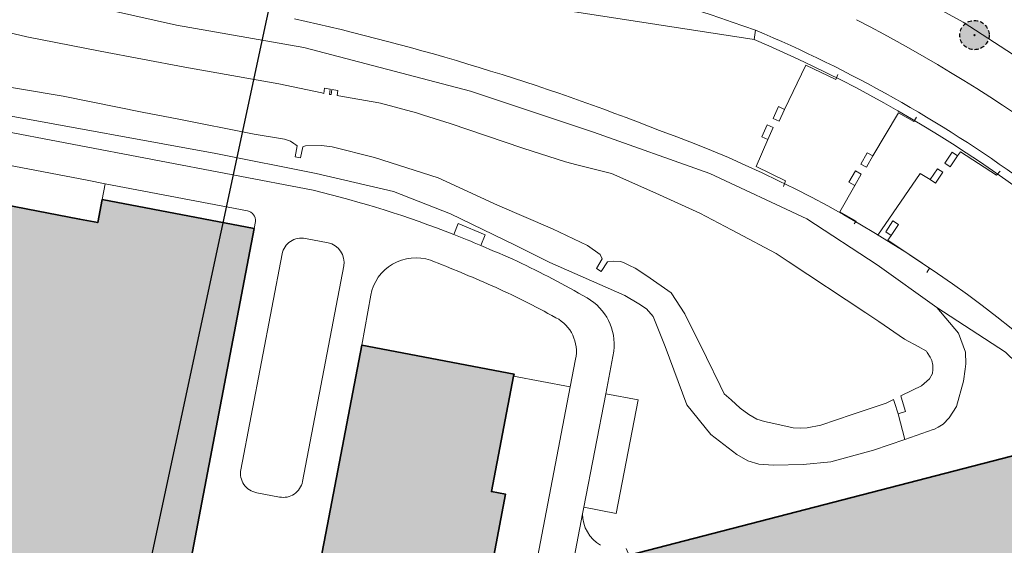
# Model space of a CAD drawing. Header units: metres. Extents: x 147053 to 148259, y 410382 to 411354.
# Tile 10 of 37: x 147345 to 147496, y 410752 to 410833. Entities that reach past the tile are written whole.
import ezdxf

# ---------------------------------------------------------------- set-up
doc = ezdxf.new("R2010")
doc.units = ezdxf.units.M
doc.linetypes.add('HIDDEN', pattern=[9.525, 6.35, -3.175])
doc.layers.add('B-WE-GR-BOOM-A', color=7, linetype='Continuous', lineweight=25, true_color=0x4c994c)
for name, color, linetype, lineweight in [('B-WE-GR-BOOM-S', 90, 'Continuous', 25), ('B-WE-OG-BEBOUWING-GV', 7, 'Continuous', 35), ('B-WE-OG-TERREIN_CULTUURSCHEIDING-GV', 7, 'Continuous', 18), ('B-WE-OG-TERREIN_ERF-GV', 7, 'Continuous', 18), ('B-WE-OG-WATER-GV', 130, 'Continuous', 18), ('B-WE-OG-WATER_SLOOT-GV', 120, 'Continuous', 18), ('B-WE-VH-VERHARDING_ASFALT-GV', 252, 'Continuous', 18), ('B-WE-VH-VERHARDING_BETON-GV', 252, 'Continuous', 18), ('B-WE-VH-VERHARDING_BETONSTRAATSTEEN-GV', 252, 'Continuous', 18), ('B-WE-VH-VERHARDING_TEGEL-GV', 252, 'Continuous', 18), ('B-WE-VW-VRI-G', 160, 'Continuous', 18)]:
    doc.layers.add(name, color=color, linetype=linetype, lineweight=lineweight)
doc.layers.add('N-WE-VH-VERHARDING-AP_BEBOUWING', color=7, linetype='Continuous', true_color=0xe7e2d0)

# ---------------------------------------------------------------- blocks, each defined once
blk = doc.blocks.new('bestaande boom')
at = {"layer": 'B-WE-GR-BOOM-A', "transparency": 33554457}
h = blk.add_hatch(color=256, dxfattribs=at)
h.dxf.hatch_style = 1
edge = h.paths.add_edge_path()
edge.add_arc((0, 0), 2.24, 0, 360)
edge = h.paths.add_edge_path(flags=17)
edge.add_arc((0, 0), 0.088, 0, 360)
at = {"linetype": 'HIDDEN', "ltscale": 0.1}
blk.add_circle((0, 0), 2.24, dxfattribs=at)
at = {"linetype": 'Continuous'}
blk.add_circle((0, 0), 0.088, dxfattribs=at)

msp = doc.modelspace()

# ---------------------------------------------------------------- hatches: boundary and pattern name
at = {"layer": 'N-WE-VH-VERHARDING-AP_BEBOUWING', "linetype": 'ByBlock'}
h = msp.add_hatch(color=256, dxfattribs=at)
h.paths.add_polyline_path([(147383.53, 410711.51), (147364.38, 410715.19), (147365.1, 410718.95), (147369.78, 410743.42), (147369.89, 410743.99), (147372.56, 410757.95), (147380.78, 410800.92), (147357.53, 410805.39), (147356.85, 410801.84), (147354.06, 410802.38), (147337.69, 410805.51), (147338.36, 410809.02), (147315.14, 410813.49), (147298.72, 410727.7), (147297.51, 410721.42), (147294.23, 410704.25), (147285.23, 410657.24), (147259.16, 410662.3), (147259.16, 410662.3), (147245.61, 410664.93), (147245.71, 410665.45), (147250.96, 410692.58), (147246.45, 410693.53), (147241.22, 410666.52), (147241.18, 410666.33), (147240.45, 410662.56), (147258.46, 410658.9), (147284.58, 410653.87), (147278.4, 410621.6), (147301.71, 410617.15), (147302.47, 410621.11), (147321.6, 410617.45), (147320.84, 410613.49), (147344.08, 410609.03), (147350.25, 410641.29), (147369.4, 410637.66)])
h.paths.add_polyline_path([(147329.48, 410762.53), (147342.05, 410760.11), (147339.95, 410749.13), (147334.55, 410720.89), (147321.99, 410723.3), (147327.38, 410751.54)], flags=16)
h.paths.add_polyline_path([(147320.77, 410716.93), (147339.92, 410713.27), (147334.3, 410683.9), (147316.5, 410694.54)], flags=16)
h.paths.add_polyline_path([(147308.66, 410653.49), (147315.43, 410688.96), (147325.12, 410681.5), (147333.26, 410678.45), (147327.77, 410649.74)], flags=16)
h.paths.add_polyline_path([(147325.58, 410638.28), (147322.44, 410621.87), (147303.3, 410625.46), (147306.46, 410641.99)], flags=16)
h.paths.add_polyline_path([(147376.56, 410675.07), (147357.38, 410678.57), (147363.17, 410708.88), (147382.33, 410705.22)], flags=16)
h.paths.add_polyline_path([(147370.16, 410641.62), (147351.03, 410645.38), (147355.76, 410670.14), (147374.3, 410663.28)], flags=17)
msp.add_hatch(color=256, dxfattribs=at).paths.add_polyline_path([(147420.47, 410778.35), (147420.53, 410778.66), (147397.23, 410783.1), (147391.72, 410754.29), (147389.05, 410740.32), (147388.93, 410739.75), (147384.26, 410715.29), (147383.53, 410711.51), (147382.33, 410705.22), (147376.56, 410675.07), (147374.3, 410663.28), (147370.16, 410641.62), (147393.42, 410637.23), (147394.03, 410640.38), (147401.29, 410642.57), (147403.09, 410651.87), (147406.79, 410671.06), (147400.15, 410672.34), (147409.57, 410721.48), (147415.86, 410720.28), (147420.56, 410744.8), (147417.12, 410745.46), (147417.77, 410748.84), (147417.08, 410748.97), (147419.24, 410760.26), (147417.08, 410760.68)], flags=17)
msp.add_hatch(color=256, dxfattribs=at).paths.add_polyline_path([(147470.92, 410717.98), (147473.3, 410718.59), (147474.81, 410718.98), (147519.04, 410730.42), (147502.13, 410767.53), (147438.13, 410750.93), (147455.04, 410713.87), (147460.55, 410715.29), (147463.16, 410715.97), (147464.14, 410716.22), (147466.56, 410716.85), (147467.55, 410717.1), (147469.94, 410717.72)])

# ---------------------------------------------------------------- linework, layer by layer
at = {"layer": 'B-WE-OG-BEBOUWING-GV', "flags": 128}
msp.add_lwpolyline([(147369.4, 410637.66), (147383.53, 410711.51), (147364.38, 410715.19), (147365.1, 410718.95), (147369.78, 410743.42), (147369.89, 410743.99), (147372.56, 410757.95), (147380.78, 410800.92), (147357.53, 410805.39), (147356.85, 410801.84), (147354.06, 410802.38), (147337.69, 410805.51), (147338.36, 410809.02), (147315.14, 410813.49), (147298.72, 410727.7), (147297.51, 410721.42), (147294.23, 410704.25), (147285.23, 410657.24)], dxfattribs=at)
at = {"layer": 'B-WE-OG-BEBOUWING-GV'}
msp.add_lwpolyline([(147403.09, 410651.87), (147406.79, 410671.06), (147400.15, 410672.34), (147409.57, 410721.48), (147415.86, 410720.28), (147420.56, 410744.8), (147417.12, 410745.46), (147417.77, 410748.84), (147417.08, 410748.97), (147419.24, 410760.26), (147417.08, 410760.68), (147420.47, 410778.35), (147420.53, 410778.66), (147397.23, 410783.1), (147391.72, 410754.29), (147389.05, 410740.32), (147388.93, 410739.75), (147384.26, 410715.29), (147383.53, 410711.51), (147382.33, 410705.22), (147376.56, 410675.07), (147374.3, 410663.28)], dxfattribs=at)
msp.add_lwpolyline([(147470.92, 410717.98), (147473.3, 410718.59), (147474.81, 410718.98), (147519.04, 410730.42), (147502.13, 410767.53), (147438.13, 410750.93), (147455.04, 410713.87), (147460.55, 410715.29), (147463.16, 410715.97), (147464.14, 410716.22), (147466.56, 410716.85), (147467.55, 410717.1), (147469.94, 410717.72)], close=True, dxfattribs=at)
at = {"layer": 'B-WE-OG-TERREIN_CULTUURSCHEIDING-GV'}
for points in [[(147217.27, 410861.66), (147237.83, 410859.32), (147264.04, 410854.6), (147291.14, 410848.58), (147320.67, 410842.77), (147348.4, 410836.71), (147368.91, 410832.05), (147388.39, 410828.62), (147413.85, 410821.98), (147432.7, 410815.67), (147450.49, 410809.38), (147465.32, 410802.4), (147476.08, 410795.4), (147485.21, 410788.85), (147495.71, 410782.03), (147544.72, 410734.42)], [(147576.6, 410778.01), (147572.62, 410775.74), (147567.55, 410774.58), (147566.89, 410774.59), (147561.03, 410774.75), (147556.84, 410776.31), (147550.45, 410780.28), (147550.3, 410780.38), (147534.89, 410795.4), (147529.53, 410800.78), (147523.13, 410807.2), (147516.87, 410812.36), (147515.5, 410813.49), (147514.58, 410814.28), (147507.28, 410820.56), (147498.15, 410826.74), (147497.82, 410826.96), (147489.23, 410832.54), (147476.45, 410839.55)], [(147427.49, 410834.45), (147457.25, 410829.85), (147457.46, 410831.3)]]:
    msp.add_lwpolyline(points, dxfattribs=at)
for points in [[(147457.46, 410831.3, 0.040181), (147399.53, 410846.63)], [(147442.8, 410815.96, 0.038717), (147386.95, 410833.04)], [(147472.93, 410832.9, -0.075253), (147533.61, 410788.77)], [(147517.12, 410766.34, 0.121271), (147442.8, 410815.96)]]:
    msp.add_lwpolyline(points, format="xyb", dxfattribs=at)
at = {"layer": 'B-WE-OG-TERREIN_ERF-GV'}
for points in [[(147316.04, 410820.89), (147389.82, 410806.79)], [(147495.71, 410782.03), (147485.21, 410788.85), (147488.52, 410784.93), (147489.57, 410782.02), (147489.62, 410780.24), (147489.52, 410779.42), (147489.29, 410777.56), (147488.23, 410773.72), (147487.11, 410771.96), (147486.19, 410771), (147485.39, 410770.54), (147484.85, 410770.23), (147484.66, 410770.16), (147480.31, 410768.66), (147475.5, 410767), (147468.98, 410765.25), (147464.77, 410764.84), (147460.22, 410764.73), (147457.96, 410764.89), (147456.3, 410765.4), (147454.61, 410766.33), (147450.63, 410769.42), (147446.97, 410773.95), (147443.64, 410782.89), (147441.79, 410787.46), (147440.78, 410788.64), (147439.62, 410789.42), (147437.47, 410790.69), (147426.02, 410795.73), (147420.69, 410798.4), (147410.83, 410803.2), (147402.08, 410806.58), (147390.27, 410809.37), (147374.92, 410812.42), (147341.91, 410818.43)], [(147379.76, 410803.64), (147357.98, 410807.78), (147357.53, 410805.39), (147380.78, 410800.92)], [(147380.78, 410800.92), (147380.98, 410801.99)], [(147411.3, 410800.04), (147411.96, 410801.68), (147416.12, 410799.96), (147415.45, 410798.33)], [(147392.08, 410798.76), (147388.61, 410799.42)], [(147385.05, 410797.04), (147378.74, 410764.02)], [(147388.17, 410762.22), (147394.48, 410795.2)], [(147398.61, 410790.71), (147397.23, 410783.1), (147420.53, 410778.66), (147420.47, 410778.35), (147429.11, 410776.71), (147429.94, 410780.92)], [(147435.78, 410782.16), (147434.56, 410775.65), (147439.5, 410774.69), (147436.15, 410757.33), (147431.21, 410758.28), (147431.01, 410757.29)], [(147437.67, 410751.96), (147437.99, 410751.25), (147438.13, 410750.93), (147502.13, 410767.53), (147519.04, 410730.42), (147474.81, 410718.98), (147475.18, 410718.16)], [(147381.16, 410760.5), (147384.65, 410759.84)]]:
    msp.add_lwpolyline(points, dxfattribs=at)
for points in [[(147389.82, 410806.79, -0.03359), (147411.3, 410800.04)], [(147380.98, 410801.99, 0.390769), (147379.76, 410803.64)], [(147388.61, 410799.42, 0.415628), (147385.05, 410797.04)], [(147394.48, 410795.2, 0.407609), (147392.08, 410798.76)], [(147415.45, 410798.33, -0.005507), (147421.02, 410795.92)], [(147407.76, 410796.08, 0.45864), (147398.61, 410790.71)], [(147417.04, 410792.23, 0.009209), (147407.76, 410796.08)], [(147421.02, 410795.92, -0.020757), (147431.71, 410790.31)], [(147426.94, 410787.28, 0.020687), (147417.04, 410792.23)], [(147431.71, 410790.31, -0.306322), (147435.78, 410782.16)], [(147429.94, 410780.92, 0.336594), (147426.94, 410787.28)], [(147378.74, 410764.02, 0.417862), (147381.16, 410760.5)], [(147384.65, 410759.84, 0.419926), (147388.17, 410762.22)], [(147431.01, 410757.29, 0.269669), (147433.78, 410752.45)]]:
    msp.add_lwpolyline(points, format="xyb", dxfattribs=at)
at = {"layer": 'B-WE-OG-WATER-GV'}
msp.add_lwpolyline([(147338.78, 410823.33), (147351.56, 410821.21), (147363.89, 410818.69), (147368.98, 410817.7), (147380.76, 410815.4), (147385.4, 410814.63), (147386.35, 410814.31), (147386.85, 410813.96), (147387.14, 410813.75), (147387.34, 410813.61), (147387.05, 410811.91), (147387.86, 410811.77), (147388.21, 410813.44), (147388.61, 410813.59), (147391.06, 410813.66), (147392.7, 410813.45), (147399.16, 410811.8), (147408.91, 410808.68), (147418.02, 410804.53), (147426.43, 410800.9), (147431.76, 410798.35), (147433.68, 410796.97), (147434.01, 410796.28), (147433.14, 410794.83), (147433.84, 410794.35), (147434.81, 410795.84), (147435.68, 410795.96), (147436.82, 410795.88), (147437.29, 410795.71), (147438.2, 410795.29), (147439.08, 410794.89), (147440.84, 410793.67), (147444.55, 410791.1), (147446.68, 410787.9), (147449.96, 410781.19), (147452.06, 410776.92), (147452.69, 410775.65), (147453.73, 410774.71), (147455.14, 410773.42), (147456.47, 410772.46), (147457.67, 410771.74), (147458.83, 410771.41), (147459.56, 410771.24), (147462.57, 410770.59), (147463.21, 410770.45), (147464.37, 410770.4), (147465.39, 410770.45), (147467.46, 410770.85), (147472.26, 410772.46), (147477.44, 410774.19), (147478.57, 410774.75), (147478.61, 410774.61), (147478.71, 410774.31), (147479.27, 410772.56), (147480.43, 410772.94), (147479.92, 410774.61), (147479.81, 410774.99), (147479.71, 410775.31), (147481.46, 410776.18), (147482.88, 410776.88), (147484.07, 410777.95), (147484.56, 410778.76), (147484.62, 410779.35), (147484.61, 410780), (147484.46, 410780.73), (147484.17, 410781.25), (147483.74, 410781.97), (147483.64, 410782.15), (147482.33, 410782.86), (147480.28, 410784), (147476.32, 410786.71), (147475.1, 410787.53), (147474.34, 410788.03), (147462.49, 410795.88), (147460.64, 410797.1), (147454.64, 410800.27), (147453.8, 410800.71), (147448.95, 410803.27), (147442.24, 410806.35), (147435.42, 410809.38), (147430.14, 410810.7), (147428.4, 410811.13), (147421.89, 410813.24), (147410.76, 410816.99), (147406.69, 410818.3), (147405.61, 410818.65), (147400.1, 410820.11), (147399.84, 410820.16), (147393.73, 410821.27), (147393.49, 410821.32), (147393.56, 410822.06), (147392.68, 410822.19), (147392.55, 410821.43), (147392.3, 410821.46), (147392.41, 410822.28), (147391.56, 410822.41), (147391.43, 410821.62), (147391.11, 410821.69), (147384.54, 410823.06), (147370.18, 410825.65), (147357.2, 410828.1), (147345.98, 410830.3), (147339.46, 410831.82)], dxfattribs=at)
at = {"layer": 'B-WE-OG-WATER_SLOOT-GV'}
for points in [[(147480.31, 410768.66), (147484.66, 410770.16), (147484.85, 410770.23), (147485.39, 410770.54), (147486.19, 410771), (147487.11, 410771.96), (147488.23, 410773.72), (147489.29, 410777.56), (147489.52, 410779.42), (147489.62, 410780.24), (147489.57, 410782.02), (147488.52, 410784.93), (147485.21, 410788.85), (147476.08, 410795.4), (147465.32, 410802.4), (147450.49, 410809.38), (147432.7, 410815.67), (147413.85, 410821.98), (147388.39, 410828.62), (147368.91, 410832.05), (147348.4, 410836.71), (147320.67, 410842.77)], [(147339.46, 410831.82), (147345.98, 410830.3), (147357.2, 410828.1), (147370.18, 410825.65), (147384.54, 410823.06), (147391.11, 410821.69), (147391.43, 410821.62), (147391.56, 410822.41), (147392.41, 410822.28), (147392.3, 410821.46), (147392.55, 410821.43), (147392.68, 410822.19), (147393.56, 410822.06), (147393.49, 410821.32), (147393.73, 410821.27), (147399.84, 410820.16), (147400.1, 410820.11), (147405.61, 410818.65), (147406.69, 410818.3), (147410.76, 410816.99), (147421.89, 410813.24), (147428.4, 410811.13), (147430.14, 410810.7), (147435.42, 410809.38), (147442.24, 410806.35), (147448.95, 410803.27), (147453.8, 410800.71), (147454.64, 410800.27), (147460.64, 410797.1), (147462.49, 410795.88), (147474.34, 410788.03), (147475.1, 410787.53), (147476.32, 410786.71), (147480.28, 410784), (147482.33, 410782.86), (147483.64, 410782.15), (147483.74, 410781.97), (147484.17, 410781.25), (147484.46, 410780.73), (147484.61, 410780), (147484.62, 410779.35), (147484.56, 410778.76), (147484.07, 410777.95), (147482.88, 410776.88), (147481.46, 410776.18), (147479.71, 410775.31), (147479.81, 410774.99), (147479.92, 410774.61), (147480.43, 410772.94), (147479.27, 410772.56)], [(147341.91, 410818.43), (147374.92, 410812.42), (147390.27, 410809.37), (147402.08, 410806.58), (147410.83, 410803.2), (147420.69, 410798.4), (147426.02, 410795.73), (147437.47, 410790.69), (147439.62, 410789.42), (147440.78, 410788.64), (147441.79, 410787.46), (147443.64, 410782.89), (147446.97, 410773.95), (147450.63, 410769.42), (147454.61, 410766.33), (147456.3, 410765.4), (147457.96, 410764.89), (147460.22, 410764.73), (147464.77, 410764.84), (147468.98, 410765.25), (147475.5, 410767), (147480.31, 410768.66), (147479.27, 410772.56), (147478.71, 410774.31), (147478.61, 410774.61), (147478.57, 410774.75), (147477.44, 410774.19), (147472.26, 410772.46), (147467.46, 410770.85), (147465.39, 410770.45), (147464.37, 410770.4), (147463.21, 410770.45), (147462.57, 410770.59), (147459.56, 410771.24), (147458.83, 410771.41), (147457.67, 410771.74), (147456.47, 410772.46), (147455.14, 410773.42), (147453.73, 410774.71), (147452.69, 410775.65), (147452.06, 410776.92), (147449.96, 410781.19), (147446.68, 410787.9), (147444.55, 410791.1), (147440.84, 410793.67), (147439.08, 410794.89), (147438.2, 410795.29), (147437.29, 410795.71), (147436.82, 410795.88), (147435.68, 410795.96), (147434.81, 410795.84), (147433.84, 410794.35), (147433.14, 410794.83), (147434.01, 410796.28), (147433.68, 410796.97), (147431.76, 410798.35), (147426.43, 410800.9), (147418.02, 410804.53), (147408.91, 410808.68), (147399.16, 410811.8), (147392.7, 410813.45), (147391.06, 410813.66), (147388.61, 410813.59), (147388.21, 410813.44), (147387.86, 410811.77), (147387.05, 410811.91), (147387.34, 410813.61), (147387.14, 410813.75), (147386.85, 410813.96), (147386.35, 410814.31), (147385.4, 410814.63), (147380.76, 410815.4), (147368.98, 410817.7), (147363.89, 410818.69), (147351.56, 410821.21), (147338.78, 410823.33)]]:
    msp.add_lwpolyline(points, dxfattribs=at)
at = {"layer": 'B-WE-VH-VERHARDING_ASFALT-GV'}
for points in [[(147399.53, 410846.63, -0.040181), (147457.46, 410831.3)], [(147386.95, 410833.04, -0.038717), (147442.8, 410815.96)], [(147533.61, 410788.77, 0.075253), (147472.93, 410832.9)], [(147457.46, 410831.3, -0.056724), (147498.37, 410808.26)], [(147521.92, 410786.22, 0.09749), (147457.25, 410829.85)], [(147442.8, 410815.96, -0.121271), (147517.12, 410766.34)], [(147411.3, 410800.04, 0.03359), (147389.82, 410806.79)], [(147379.76, 410803.64, -0.390769), (147380.98, 410801.99)], [(147385.05, 410797.04, -0.415628), (147388.61, 410799.42)], [(147415.45, 410798.33, 0.004058), (147411.3, 410800.04)], [(147392.08, 410798.76, -0.407609), (147394.48, 410795.2)], [(147421.02, 410795.92, 0.005507), (147415.45, 410798.33)], [(147398.61, 410790.71, -0.45864), (147407.76, 410796.08)], [(147407.76, 410796.08, -0.009209), (147417.04, 410792.23)], [(147431.71, 410790.31, 0.020757), (147421.02, 410795.92)], [(147417.04, 410792.23, -0.020687), (147426.94, 410787.28)], [(147435.78, 410782.16, 0.306322), (147431.71, 410790.31)], [(147426.94, 410787.28, -0.336594), (147429.94, 410780.92)], [(147381.16, 410760.5, -0.417862), (147378.74, 410764.02)], [(147388.17, 410762.22, -0.419926), (147384.65, 410759.84)]]:
    msp.add_lwpolyline(points, format="xyb", dxfattribs=at)
for points in [[(147389.82, 410806.79), (147316.04, 410820.89), (147270.66, 410829.56), (147266.3, 410830.4), (147226.42, 410838.02)], [(147457.25, 410829.85), (147427.49, 410834.45)], [(147317, 410815.63), (147355.22, 410808.32), (147357.98, 410807.78), (147379.76, 410803.64)], [(147380.98, 410801.99), (147380.78, 410800.92), (147372.56, 410757.95), (147369.89, 410743.99), (147369.78, 410743.42), (147365.1, 410718.95), (147364.38, 410715.19), (147383.53, 410711.51), (147384.26, 410715.29), (147388.93, 410739.75), (147389.05, 410740.32), (147391.72, 410754.29), (147397.23, 410783.1), (147398.61, 410790.71)], [(147388.61, 410799.42), (147392.08, 410798.76)], [(147378.74, 410764.02), (147385.05, 410797.04)], [(147394.48, 410795.2), (147388.17, 410762.22)], [(147426.47, 410733.1), (147428.22, 410742.55), (147431.01, 410757.29), (147431.21, 410758.28), (147434.56, 410775.65), (147435.78, 410782.16)], [(147429.94, 410780.92), (147429.11, 410776.71), (147420.22, 410730.31)], [(147384.65, 410759.84), (147381.16, 410760.5)]]:
    msp.add_lwpolyline(points, dxfattribs=at)
at = {"layer": 'B-WE-VH-VERHARDING_BETON-GV'}
for points in [[(147457.46, 410831.3), (147457.25, 410829.85)], [(147420.22, 410730.31), (147429.11, 410776.71), (147420.47, 410778.35), (147417.08, 410760.68), (147419.24, 410760.26), (147417.08, 410748.97), (147417.77, 410748.84), (147417.12, 410745.46), (147420.56, 410744.8), (147415.86, 410720.28), (147409.57, 410721.48), (147400.15, 410672.34), (147406.79, 410671.06)], [(147431.01, 410757.29), (147428.22, 410742.55)]]:
    msp.add_lwpolyline(points, dxfattribs=at)
for points in [[(147498.37, 410808.26, 0.056724), (147457.46, 410831.3)], [(147457.25, 410829.85, -0.09749), (147521.92, 410786.22)], [(147433.78, 410752.45, -0.269669), (147431.01, 410757.29)]]:
    msp.add_lwpolyline(points, format="xyb", dxfattribs=at)
at = {"layer": 'B-WE-VH-VERHARDING_BETONSTRAATSTEEN-GV'}
msp.add_lwpolyline([(147431.21, 410758.28), (147436.15, 410757.33), (147439.5, 410774.69), (147434.56, 410775.65)], close=True, dxfattribs=at)
at = {"layer": 'B-WE-VH-VERHARDING_TEGEL-GV'}
msp.add_lwpolyline([(147415.45, 410798.33), (147416.12, 410799.96), (147411.96, 410801.68), (147411.3, 410800.04)], dxfattribs=at)
msp.add_lwpolyline([(147411.3, 410800.04, -0.004058), (147415.45, 410798.33)], format="xyb", dxfattribs=at)
at = {"layer": 'B-WE-VW-VRI-G'}
for points in [[(147470.07, 410824.49), (147469.74, 410823.76), (147465.18, 410825.92), (147461.9, 410819.17), (147460.99, 410819.59), (147460.16, 410817.77), (147461.07, 410817.35), (147461.9, 410819.17)], [(147482.12, 410817.97), (147481.67, 410817.31), (147479.32, 410818.66), (147475.44, 410812.05), (147474.57, 410812.54), (147473.58, 410810.8), (147474.45, 410810.31), (147475.44, 410812.05)], [(147461.76, 410807.39), (147462.08, 410808.22), (147457.55, 410810.43), (147459.34, 410814.57), (147460.17, 410816.39), (147459.26, 410816.81), (147458.43, 410814.99), (147459.34, 410814.57)], [(147494.91, 410809.72), (147494.33, 410809.12), (147488.85, 410812.69), (147488.38, 410812.06), (147488.38, 410812.05), (147487.55, 410812.61), (147486.44, 410810.95), (147487.27, 410810.39), (147488.38, 410812.05)], [(147476.18, 410799.94), (147482.66, 410809.38), (147484.18, 410808.43), (147485.29, 410810.09), (147486.12, 410809.54), (147485.01, 410807.88), (147484.18, 410808.43)], [(147472.58, 410801.65), (147472.87, 410802.07), (147470.38, 410803.5), (147472.64, 410807.53), (147472.64, 410807.53), (147473.65, 410809.25), (147472.79, 410809.76), (147471.77, 410808.03), (147472.64, 410807.53)], [(147483.7, 410794.22), (147484.09, 410794.87), (147477.72, 410799.16), (147478.22, 410799.89), (147479.33, 410801.55), (147478.5, 410802.11), (147477.39, 410800.45), (147478.22, 410799.89)]]:
    msp.add_lwpolyline(points, dxfattribs=at)
at = {"layer": 'Defpoints'}
msp.add_lwpolyline([(147396.55, 410897.53), (148021.59, 410763.53), (147945.15, 410406.97), (147320.11, 410540.97)], close=True, dxfattribs=at)

# ---------------------------------------------------------------- block references
at = {"layer": 'B-WE-GR-BOOM-S'}
msp.add_blockref('bestaande boom', (147490.96, 410830.54), dxfattribs=at)

doc.saveas('drawing.dxf')
